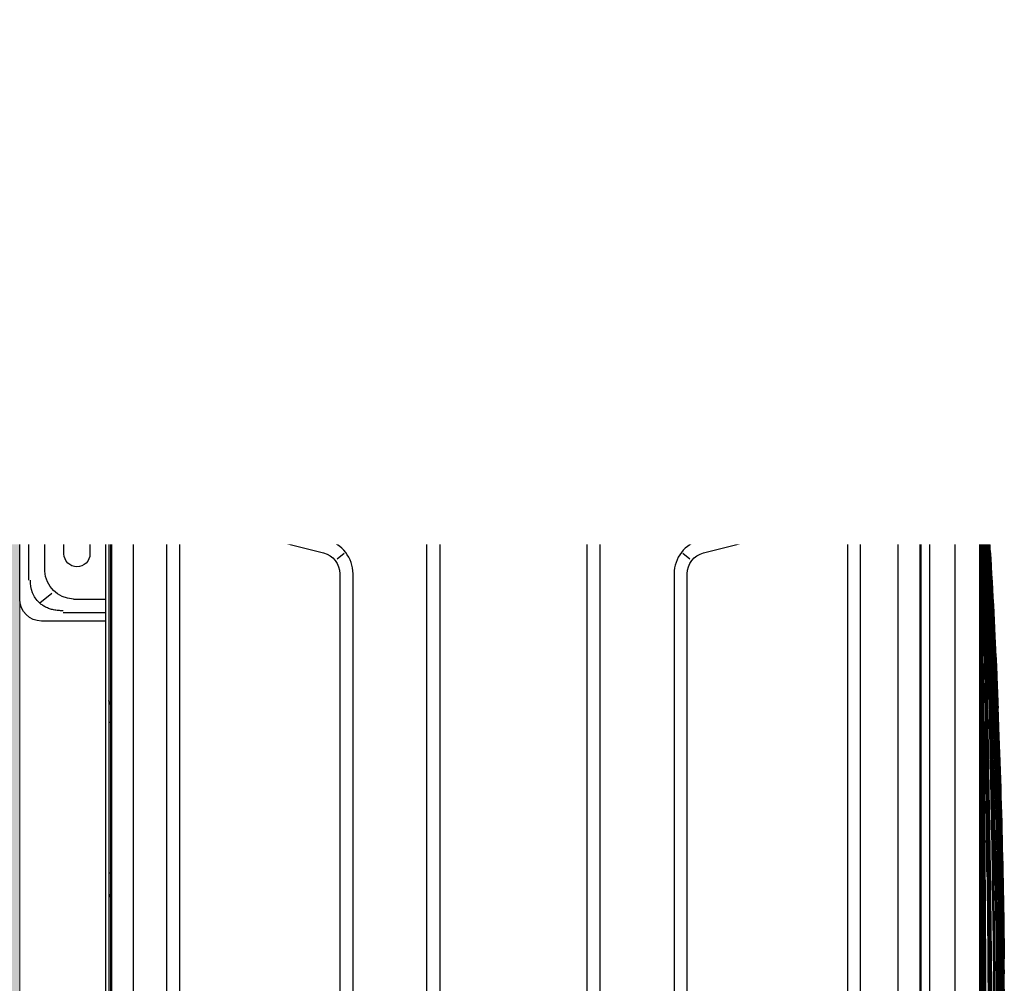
# Model space of a CAD drawing. Header units: millimetres. Extents: x 922208 to 1069538, y -182208 to -99877.
# Tile 207 of 256: x 998867 to 999315, y -161787 to -161348. Entities that reach past the tile are written whole.
import ezdxf

# ---------------------------------------------------------------- set-up
doc = ezdxf.new("R2010")
doc.units = ezdxf.units.MM
doc.header["$MEASUREMENT"] = 0
doc.linetypes.add('HIDDEN', pattern=[20, 10, -10])
doc.layers.add('IS_KLIM_urządzenia', color=3, linetype='Continuous')
for name, color, linetype, lineweight in [('IS_POWRÓT', 5, 'HIDDEN', 30), ('Nowe_220-A Ściany_Nr_pióra__19', 255, 'Continuous', 0), ('Nowe_220-A Ściany_Nr_pióra__27', 7, 'Continuous', 25)]:
    doc.layers.add(name, color=color, linetype=linetype, lineweight=lineweight)
doc.layers.add('Nowe_Adnotacja - Teksty_Nr_pióra__86', color=7, linetype='Continuous', lineweight=20, true_color=0x5555ff)
doc.styles.add('STYL_AUTOMATYCZNY_4', font='times.ttf')

# ---------------------------------------------------------------- blocks, each defined once
blk = doc.blocks.new('parter01')
at = {"layer": 'Nowe_220-A Ściany_Nr_pióra__19', "linetype": 'Continuous', "lineweight": 0}
blk.add_hatch(color=255, dxfattribs=at).paths.add_polyline_path([(998466.55073, -101090.02068), (998466.55073, -106860.02068), (998866.55073, -106860.02068), (998866.55073, -101090.02068)])
at = {"layer": 'Nowe_220-A Ściany_Nr_pióra__27', "color": 7, "linetype": 'Continuous', "lineweight": 0}
blk.add_lwpolyline([(998866.55073, -106860.02068), (998866.55073, -100690.02068)], dxfattribs=at)
blk = doc.blocks.new('G$CE471A013')
at = {"linetype": 'Continuous'}
for p, q in [((-52.435, 41.216), (-57.735, 41.216)), ((-56.811, 40.816), (-53.307, 40.816)), ((-58.735, 40.216), (-58.735, 37.301)), ((-57.87, 40.295), (-57.426, 39.746)), ((-53.717, 40.077), (-56.401, 40.077)), ((-52.692, 39.746), (-52.248, 40.295)), ((-51.435, 37.301), (-51.435, 40.216)), ((-58.291, 37.3), (-58.291, 39.241)), ((-54.497, 39.198), (-55.697, 39.206)), ((-51.827, 39.241), (-51.827, 37.3)), ((-57.694, 38.769), (-57.694, 37.301)), ((-52.424, 37.301), (-52.424, 38.769)), ((-55.697, 38.006), (-54.497, 38.013)), ((-66.606, 37.271), (-63.067, 37.271)), ((-63.256, 37.301), (6.245, 37.301)), ((-63.067, 37.271), (-63.006, 37.271)), ((-68.168, 36.156), (-67.37, 36.954)), ((-66.881, 36.958), (-66.893, 36.986)), ((23.598, 37.069), (-66.48, 37.069)), ((-66.462, 37.035), (-66.435, 37.035)), ((-66.435, 37.034), (-63.211, 37.029)), ((-63.211, 37.029), (-21.491, 37.029)), ((-62.823, 37.151), (6.095, 37.151)), ((-46.818, 37.069), (-46.818, 37.151)), ((-39.955, 37.069), (-39.955, 37.151)), ((-67.244, 36.753), (-67.954, 36.043)), ((-67.906, 36.045), (-67.231, 36.718)), ((-63.222, 36.747), (-63.229, 36.025)), ((-67.906, 36.045), (-67.926, 36.025)), ((-63.231, 34.339), (-63.231, 36.025)), ((-68.16, 35.682), (-68.187, 35.693)), ((-68.485, 4.539), (-68.485, 35.393)), ((-68.27, 35.28), (-68.27, 3.917)), ((-68.237, 35.268), (-68.237, 18.659)), ((-61.773, 34.614), (-63.101, 34.22)), ((-68.528, 33.352), (-68.528, 34.252)), ((-63.275, 34.162), (-64.302, 33.869)), ((-63.22, 34.09), (-63.293, 34.234)), ((-63.128, 34.119), (-62.999, 33.739)), ((-60.791, 34.052), (-60.595, 34.401)), ((-55.564, 34.525), (12.681, 34.525)), ((-69.729, 34.04), (-69.624, 34.041)), ((-69.623, 34.041), (-69.624, 34.041)), ((-69.364, 34.043), (-68.578, 34.051)), ((-68.528, 33.852), (-68.558, 33.852)), ((-62.913, 33.65), (-61.603, 34.039)), ((-56.03, 33.809), (-56.346, 34.056)), ((12.681, 33.925), (-55.564, 33.925)), ((-69.778, 26.937), (-69.778, 33.546)), ((-69.66, 26.936), (-69.662, 33.348)), ((-69.661, 32.97), (-69.661, 33.348)), ((-69.587, 33.547), (-69.586, 32.971)), ((-69.574, 32.977), (-69.574, 33.547)), ((-68.528, 27.182), (-68.528, 33.352)), ((-65.097, 33.248), (-64.718, 32.988)), ((-63.243, 33.54), (-64.111, 33.292)), ((-63.11, 33.418), (-63.11, 29.549)), ((-63.012, 33.616), (-63.073, 33.593)), ((-57.867, 23.986), (-60.377, 33.353)), ((-59.798, 33.508), (-57.288, 24.142)), ((-56.03, 33.329), (-54.542, 27.368)), ((-69.645, 32.97), (-69.661, 32.97)), ((-69.66, 30.52), (-69.661, 32.82)), ((-69.645, 32.82), (-69.661, 32.82)), ((-69.585, 32.971), (-69.58, 32.976)), ((-69.584, 32.97), (-69.584, 32.82)), ((-69.573, 30.526), (-69.574, 32.82)), ((-68.528, 32.97), (-69.514, 32.97)), ((-68.528, 32.819), (-69.514, 32.82)), ((-68.553, 32.977), (-69.28, 32.98)), ((-55.124, 27.223), (-56.612, 33.184)), ((-65.503, 29.549), (-65.503, 32.296)), ((-64.853, 32.296), (-64.853, 29.549)), ((-69.644, 30.52), (-69.66, 30.52)), ((-69.584, 30.521), (-69.579, 30.526)), ((-69.583, 30.519), (-69.583, 30.384)), ((-68.528, 30.519), (-69.513, 30.519)), ((-68.553, 30.526), (-69.279, 30.53)), ((-69.66, 30.384), (-69.644, 30.384)), ((-69.66, 28.083), (-69.66, 30.384)), ((-69.579, 30.378), (-69.584, 30.382)), ((-69.573, 28.084), (-69.573, 30.377)), ((-68.528, 30.384), (-69.513, 30.384)), ((-68.553, 30.377), (-69.279, 30.373)), ((-65.61, 29.549), (-65.426, 29.549)), ((-65.503, 29.112), (-65.503, 29.549)), ((-64.853, 29.549), (-64.853, 29.112)), ((-63.11, 29.549), (-63.11, 7.87)), ((-65.503, 18.659), (-65.503, 29.112)), ((-64.717, 29.112), (-64.95, 29.112)), ((-64.853, 29.112), (-64.853, 18.659)), ((-69.66, 28.083), (-69.644, 28.083)), ((-69.659, 27.933), (-69.644, 27.933)), ((-69.659, 26.936), (-69.659, 27.933)), ((-69.583, 27.932), (-69.578, 27.927)), ((-69.582, 28.084), (-69.582, 27.934)), ((-69.572, 26.937), (-69.573, 27.926)), ((-68.528, 28.084), (-69.513, 28.084)), ((-68.528, 27.934), (-69.513, 27.934)), ((-69.278, 27.923), (-68.553, 27.927)), ((-68.528, 27.182), (-68.528, 26.282)), ((-68.558, 26.632), (-68.528, 26.632)), ((-54.509, 26.429), (-54.262, 26.745)), ((-53.591, 26.625), (10.708, 26.625)), ((-69.621, 26.443), (-69.729, 26.444)), ((-69.729, 26.444), (-69.621, 26.443)), ((-68.578, 26.433), (-69.362, 26.441)), ((-68.578, 26.432), (-69.362, 26.44)), ((10.708, 26.025), (-53.591, 26.025)), ((-56.871, 22.685), (-56.627, 23.003)), ((-21.491, 22.659), (-55.356, 22.659)), ((-21.491, 22.059), (-55.356, 22.059)), ((-68.237, 18.659), (-68.237, 6.47)), ((-65.61, 8.47), (-65.61, 18.659)), ((-64.95, 18.659), (-64.717, 18.659)), ((-64.853, 18.659), (-64.853, 7.87)), ((-21.391, 15.359), (-55.356, 15.359)), ((-56.871, 14.734), (-56.627, 14.416)), ((-21.391, 14.759), (-55.356, 14.759)), ((-60.377, 4.066), (-57.867, 13.432)), ((-57.288, 13.277), (-59.798, 3.911)), ((-53.591, 11.393), (10.708, 11.393)), ((-54.262, 10.674), (-54.509, 10.989)), ((10.708, 10.793), (-53.591, 10.793)), ((-56.612, 4.235), (-55.124, 10.196)), ((-54.542, 10.051), (-56.03, 4.09)), ((-65.503, 7.87), (-65.503, 8.47)), ((-65.61, 7.87), (-65.426, 7.87)), ((-65.503, 5.123), (-65.503, 7.87)), ((-64.853, 7.87), (-64.853, 5.123)), ((-63.11, 7.87), (-63.11, 4.001)), ((-68.237, 6.47), (-68.237, 3.923)), ((-68.27, 4.339), (-68.285, 4.339)), ((-65.097, 4.171), (-64.718, 4.43)), ((-63.243, 3.878), (-64.111, 4.126)), ((-68.257, 3.543), (-68.257, 3.8)), ((-68.245, 3.686), (-68.217, 3.692)), ((-66.99, 3.095), (-67.234, 3.626)), ((-62.999, 3.679), (-63.128, 3.299)), ((-63.012, 3.803), (-63.073, 3.826)), ((-62.913, 3.769), (-61.603, 3.38)), ((-56.346, 3.363), (-56.03, 3.61)), ((-67.63, 1.51), (-68.257, 3.543)), ((-68.172, 3.467), (-67.645, 2.317)), ((-67.621, 2.341), (-68.14, 3.475)), ((-63.226, 3.33), (-63.183, 3.316)), ((-60.791, 3.367), (-60.595, 3.017)), ((-55.564, 3.493), (12.681, 3.493)), ((-63.231, 1.667), (-63.231, 3.08)), ((12.681, 2.893), (-55.564, 2.893)), ((-67.353, 1.978), (-67.373, 1.954)), ((-67.249, 1.476), (-62.642, -0.258)), ((-63.552, 0.74), (-66.539, 1.639)), ((-63.424, 1.025), (-63.272, 1.544)), ((-61.319, 0.514), (-58.196, 1.188)), ((-62.213, 0.335), (-63.453, 0.711)), ((-59.916, 0.514), (-59.916, 0.179)), ((-62.213, 0.335), (-61.199, 0.184)), ((-61.726, 0.155), (-61.717, 0.191)), ((-61.567, 0.144), (18.685, 0.144)), ((-59.916, 0.184), (-61.199, 0.184)), ((-21.391, 0.184), (-59.916, 0.184)), ((-63.27, -1.193), (-62.633, -0.27)), ((-0.517, -0.263), (-62.643, -0.263)), ((-0.367, -1.413), (-63.178, -1.413)), ((-62.054, -2.359), (-62.12, -1.413)), ((-57.042, -2.545), (-61.855, -2.545)), ((-58.757, -2.545), (-58.757, -2.545)), ((-7.032, -2.545), (-57.042, -2.545))]:
    blk.add_line(p, q, dxfattribs=at)
for centre, radius, start, end in [((-57.735, 40.216), 1, 90, 180), ((-52.435, 40.216), 1, 0, 90), ((-55.701, 38.606), 0.6, 89.6384, 270.3616), ((-54.501, 38.606), 0.592, 270.3616, 89.6384), ((-63.256, 37.001), 0.3, 90, 115.8413), ((-63.006, 37.071), 0.2, 0, 90), ((-61.324, 33.099), 0.98, 15, 106.5295), ((-55.564, 33.445), 0.48, 90, 194.0167), ((-53.591, 27.605), 0.98, 194.0166, 270), ((-55.356, 24.659), 2.6, 195, 270), ((-55.356, 12.759), 2.6, 90, 165), ((-53.591, 9.813), 0.98, 90, 165.9834), ((-68.285, 4.539), 0.2, 180, 270), ((-61.324, 4.319), 0.98, 253.4705, 345), ((-55.564, 3.973), 0.48, 165.9833, 270), ((-67.307, 1.142), 0.2, 197.1413, 235.5064), ((-61.855, -2.345), 0.2, 184, 270)]:
    blk.add_arc(centre, radius, start, end, dxfattribs=at)
at = {"linetype": 'Continuous', "extrusion": (0, 0, -1)}
for centre, radius, start, end in [((66.606, 36.191), 1.08, 45, 90), ((67.405, 35.393), 1.08, 0, 45), ((61.324, 33.099), 1.58, 73.4706, 165), ((55.564, 33.445), 1.08, 345.9834, 90), ((53.591, 27.605), 1.58, 270, 345.9834), ((55.356, 24.659), 2, 270, 345), ((55.356, 12.759), 2, 15, 90), ((53.591, 9.813), 1.58, 14.0166, 90), ((55.564, 3.973), 1.08, 270, 14.0166), ((61.324, 4.319), 1.58, 195, 286.5294)]:
    blk.add_arc(centre, radius, start, end, dxfattribs=at)
at = {"linetype": 'Continuous'}
for centre, major_axis, ratio, start_param, end_param in [((-55.906, 38.207), (1.268, -1.569), 0.803018, 2.633487, 3.831894), ((-54.211, 38.207), (-1.268, -1.569), 0.803018, 2.451291, 3.649699), ((-63.067, 37.071), (0, -0.2), 0.831479, 1.570796, 3.141593), ((-47.823, 36.801), (0, 0.35), 0.690452, 6.119579, 6.283185), ((-68.428, 34.252), (0.1, 0), 1, 2.168878, 3.141593), ((-63.025, 33.944), (-1.913, -0.585), 0.178321, 4.710906, 4.798331), ((-62.672, 32.781), (-1.893, -0.646), 0.706819, 4.683881, 4.712375), ((-69.728, 33.99), (-0.05, 0), 1, 5.572775, 6.283185), ((-69.728, 33.99), (-0.05, 0), 1, 4.722432, 5.271942), ((-69.566, 33.543), (0, 0.7), 0.01995, 0.882039, 1.565858), ((-63.755, 32.198), (1.764, 0), 0.995519, 1.850018, 3.141593), ((-63.807, 32.296), (1.046, 0), 0.995519, 1.865841, 3.141593), ((-69.635, 32.971), (0.05, 0.0002), 0.017455, 4.162534, 6.265658), ((-69.383, 32.979), (0.494, 0.002), 0.017455, 4.153807, 4.444433), ((-69.383, 32.829), (0.494, 0.002), 0.017455, 4.153807, 4.444433), ((-69.38, 32.977), (0.2, 0.001), 0.017455, 1.047121, 3.124066), ((-68.578, 32.976), (0.05, 0.0002), 0.017455, 6.283104, 7.330301), ((-69.634, 30.521), (0.05, 0.0002), 0.017455, 4.162534, 6.265658), ((-69.383, 30.528), (0.494, 0.002), 0.017455, 4.153807, 4.444433), ((-69.379, 30.527), (0.2, 0.001), 0.017455, 1.047121, 3.124066), ((-68.578, 30.525), (0.05, 0.0002), 0.017455, 6.283104, 7.330301), ((-69.634, 30.383), (-0.05, 0.0002), 0.017455, 3.15913, 5.262255), ((-69.383, 30.375), (-0.494, 0.002), 0.017455, 4.980355, 5.270981), ((-69.379, 30.377), (-0.2, 0.001), 0.017455, 0.017538, 2.094482), ((-68.578, 30.378), (-0.05, 0.0002), 0.017455, 2.094477, 3.141674), ((-69.633, 27.932), (-0.05, 0.0002), 0.017455, 3.15913, 5.262255), ((-69.382, 28.075), (-0.494, 0.002), 0.017455, 4.980355, 5.270981), ((-69.382, 27.925), (-0.494, 0.002), 0.017455, 4.980355, 5.270981), ((-69.378, 27.926), (-0.2, 0.001), 0.017455, 0.017538, 2.094482), ((-68.578, 27.928), (-0.05, 0.0002), 0.017455, 2.094477, 3.141674), ((-69.728, 26.494), (-0.05, 0), 1, 0, 0.71037), ((-69.728, 26.494), (-0.05, 0), 1, 1.011256, 1.560766), ((-68.578, 26.383), (-0.05, 0), 1, 3.141593, 4.702359), ((-68.428, 26.282), (-0.1, 0), 1, 0, 0.972715), ((-63.863, 5.123), (1.64, 0), 0.995519, 3.141593, 4.441128), ((-63.807, 5.123), (1.046, 0), 0.995519, 3.141593, 4.417344), ((-63.025, 3.474), (-1.913, 0.585), 0.178321, 1.484854, 1.57228), ((-62.672, 4.635), (-1.919, 0.564), 0.705879, 1.540462, 1.56897)]:
    blk.add_ellipse(centre, major_axis=major_axis, ratio=ratio, start_param=start_param, end_param=end_param, dxfattribs=at)
for centre, major_axis, ratio in [((-68.253, 31.674), (0, -0.25), 0.017452), ((-68.253, 8.118), (0, 0.25), 0.017453)]:
    blk.add_ellipse(centre, major_axis=major_axis, ratio=ratio, dxfattribs=at)
for points, knots in [([(-56.811, 40.73), (-56.879, 40.73), (-57.013, 40.729), (-57.207, 40.695), (-57.389, 40.639), (-57.556, 40.558), (-57.708, 40.456), (-57.931, 40.251), (-58.174, 39.848), (-58.197, 39.452), (-58.21, 39.241)], [0, 0, 0, 0, 0.088396, 0.173346, 0.25543, 0.335293, 0.413632, 0.491185, 0.72797, 1, 1, 1, 1]), ([(-51.908, 39.241), (-51.908, 39.315), (-51.908, 39.459), (-51.94, 39.667), (-51.994, 39.861), (-52.07, 40.037), (-52.164, 40.195), (-52.353, 40.428), (-52.729, 40.688), (-53.109, 40.716), (-53.307, 40.73)], [0, 0, 0, 0, 0.095854, 0.186885, 0.2735, 0.35617, 0.435439, 0.51192, 0.746033, 1, 1, 1, 1]), ([(-66.48, 37.069), (-66.537, 37.067), (-66.65, 37.062), (-66.815, 37.021), (-66.972, 36.956), (-67.118, 36.868), (-67.202, 36.791), (-67.244, 36.753)], [0, 0, 0, 0, 0.199971, 0.399955, 0.599953, 0.799968, 1, 1, 1, 1]), ([(-66.462, 37.034), (-66.58, 37.034), (-66.698, 37.016), (-66.918, 36.942), (-67.02, 36.889), (-67.143, 36.798), (-67.174, 36.772), (-67.204, 36.744)], [0, 0, 0, 0, 0.434849, 0.434849, 0.850781, 0.850781, 1, 1, 1, 1]), ([(-63.228, 36.744), (-63.228, 36.769), (-63.227, 36.822), (-63.224, 36.893), (-63.22, 36.964), (-63.215, 37.012), (-63.211, 37.032), (-63.209, 37.034), (-63.208, 37.034)], [0, 0, 0, 0, 0.15377, 0.321137, 0.499606, 0.749362, 0.923428, 1, 1, 1, 1]), ([(-60.124, 37.07), (-60.124, 37.072), (-60.121, 37.095), (-60.115, 37.138), (-60.112, 37.146), (-60.11, 37.151)], [0, 0, 0, 0, 0.03411, 0.430836, 1, 1, 1, 1]), ([(-60.11, 37.151), (-60.089, 37.148), (-60.053, 37.143), (-60.007, 37.11), (-59.984, 37.083), (-59.975, 37.07)], [0, 0, 0, 0, 0.421216, 0.760733, 1, 1, 1, 1]), ([(-56.683, 37.073), (-56.667, 37.09), (-56.616, 37.134), (-56.56, 37.144), (-56.522, 37.151)], [0, 0, 0, 0, 0.322756, 1, 1, 1, 1]), ([(-56.522, 37.151), (-56.525, 37.149), (-56.529, 37.145), (-56.536, 37.119), (-56.539, 37.092), (-56.541, 37.076), (-56.541, 37.073)], [0, 0, 0, 0, 0.364896, 0.677617, 0.93837, 1, 1, 1, 1]), ([(-47.783, 37.146), (-47.752, 37.139), (-47.677, 37.121), (-47.618, 37.07), (-47.584, 37.04)], [0, 0, 0, 0, 0.419101, 1, 1, 1, 1]), ([(-47.74, 37.071), (-47.74, 37.074), (-47.74, 37.077), (-47.741, 37.1), (-47.745, 37.116), (-47.759, 37.135), (-47.766, 37.141), (-47.779, 37.145), (-47.781, 37.146), (-47.783, 37.146)], [0, 0, 0, 0, 0.074579, 0.074579, 0.595541, 0.595541, 0.936378, 0.936378, 1, 1, 1, 1]), ([(-39.051, 37.04), (-39.027, 37.061), (-38.983, 37.101), (-38.911, 37.134), (-38.865, 37.143), (-38.845, 37.147)], [0, 0, 0, 0, 0.405811, 0.73919, 1, 1, 1, 1]), ([(-38.846, 37.147), (-38.859, 37.145), (-38.867, 37.14), (-38.883, 37.125), (-38.888, 37.112), (-38.892, 37.088), (-38.892, 37.079), (-38.892, 37.069)], [0, 0, 0, 0, 0.330097, 0.330097, 0.779008, 0.779008, 1, 1, 1, 1]), ([(-67.954, 36.043), (-67.992, 36.002), (-68.068, 35.918), (-68.156, 35.772), (-68.221, 35.615), (-68.262, 35.449), (-68.267, 35.336), (-68.27, 35.28)], [0, 0, 0, 0, 0.200001, 0.400001, 0.599999, 0.799999, 1, 1, 1, 1]), ([(-63.143, 34.328), (-63.143, 34.329), (-63.143, 34.329), (-63.143, 34.33), (-63.143, 34.331), (-63.143, 34.332), (-63.142, 34.333), (-63.14, 34.336), (-63.138, 34.337), (-63.136, 34.339)], [0, 0, 0, 0, 0.093535, 0.093535, 0.207433, 0.207433, 0.397418, 0.397418, 1, 1, 1, 1]), ([(-69.731, 34.037), (-69.736, 34.037), (-69.744, 34.036), (-69.757, 34.031), (-69.768, 34.021), (-69.773, 34.013), (-69.775, 34.008)], [0, 0, 0, 0, 0.240387, 0.490724, 0.746129, 1, 1, 1, 1]), ([(-69.729, 34.04), (-69.731, 34.037), (-69.736, 34.032), (-69.741, 33.995), (-69.745, 33.949), (-69.749, 33.872), (-69.755, 33.742), (-69.755, 33.61), (-69.755, 33.546)], [0, 0, 0, 0, 0.163877, 0.30578, 0.42579, 0.524061, 0.77284, 1, 1, 1, 1]), ([(-69.662, 33.547), (-69.662, 33.576), (-69.662, 33.635), (-69.66, 33.722), (-69.657, 33.805), (-69.652, 33.897), (-69.645, 33.996), (-69.636, 34.023), (-69.631, 34.038)], [0, 0, 0, 0, 0.113787, 0.231188, 0.353199, 0.480712, 0.706712, 1, 1, 1, 1]), ([(-69.624, 34.041), (-69.611, 34.041), (-69.571, 34.041), (-69.476, 34.042), (-69.42, 34.043), (-69.364, 34.043)], [0, 0, 0, 0, 0.5, 0.5, 1, 1, 1, 1]), ([(-69.364, 34.043), (-69.382, 34.042), (-69.425, 34.04), (-69.489, 34.03), (-69.537, 34.017), (-69.563, 34.005), (-69.571, 33.999), (-69.574, 33.996)], [0, 0, 0, 0, 0.208735, 0.500317, 0.75027, 0.886014, 1, 1, 1, 1]), ([(-69.364, 34.043), (-69.358, 34.041), (-69.346, 34.036), (-69.329, 33.999), (-69.315, 33.953), (-69.299, 33.876), (-69.284, 33.747), (-69.282, 33.611), (-69.28, 33.547)], [0, 0, 0, 0, 0.170313, 0.316827, 0.439664, 0.539052, 0.783475, 1, 1, 1, 1]), ([(-68.553, 33.554), (-68.553, 33.585), (-68.554, 33.65), (-68.555, 33.743), (-68.557, 33.831), (-68.561, 33.927), (-68.57, 34.026), (-68.575, 34.042), (-68.578, 34.051)], [0, 0, 0, 0, 0.110388, 0.22525, 0.346033, 0.473982, 0.692647, 1, 1, 1, 1]), ([(-69.755, 26.937), (-69.755, 26.906), (-69.755, 26.843), (-69.754, 26.75), (-69.751, 26.662), (-69.747, 26.568), (-69.741, 26.47), (-69.733, 26.453), (-69.729, 26.444)], [0, 0, 0, 0, 0.112037, 0.228343, 0.350117, 0.478408, 0.69584, 1, 1, 1, 1]), ([(-69.628, 26.446), (-69.631, 26.452), (-69.636, 26.464), (-69.643, 26.504), (-69.647, 26.552), (-69.653, 26.63), (-69.659, 26.755), (-69.66, 26.877), (-69.66, 26.936)], [0, 0, 0, 0, 0.155708, 0.294413, 0.416247, 0.521413, 0.769796, 1, 1, 1, 1]), ([(-69.66, 26.936), (-69.66, 26.936), (-69.66, 26.936), (-69.66, 26.935), (-69.66, 26.935), (-69.66, 26.935), (-69.66, 26.935), (-69.66, 26.935), (-69.66, 26.935), (-69.66, 26.935), (-69.66, 26.935), (-69.66, 26.935), (-69.66, 26.935), (-69.66, 26.935), (-69.659, 26.935), (-69.659, 26.935), (-69.659, 26.935), (-69.659, 26.935), (-69.659, 26.935), (-69.659, 26.935), (-69.659, 26.936), (-69.659, 26.936), (-69.659, 26.936), (-69.659, 26.936)], [0, 0, 0, 0, 0.260232, 0.260232, 0.390152, 0.390152, 0.455589, 0.455589, 0.478138, 0.478138, 0.494719, 0.494719, 0.511416, 0.511416, 0.530341, 0.530341, 0.56043, 0.56043, 0.637843, 0.637843, 0.878219, 0.878219, 1, 1, 1, 1]), ([(-69.278, 26.937), (-69.278, 26.906), (-69.279, 26.841), (-69.284, 26.748), (-69.291, 26.659), (-69.304, 26.563), (-69.33, 26.465), (-69.35, 26.45), (-69.362, 26.441)], [0, 0, 0, 0, 0.106421, 0.217828, 0.336261, 0.463423, 0.684856, 1, 1, 1, 1]), ([(-68.578, 26.433), (-68.576, 26.435), (-68.573, 26.44), (-68.568, 26.477), (-68.564, 26.523), (-68.558, 26.601), (-68.555, 26.731), (-68.554, 26.866), (-68.553, 26.93)], [0, 0, 0, 0, 0.165725, 0.30897, 0.429832, 0.528492, 0.775962, 1, 1, 1, 1]), ([(-69.775, 26.476), (-69.773, 26.471), (-69.768, 26.463), (-69.757, 26.453), (-69.744, 26.447), (-69.736, 26.446), (-69.731, 26.447)], [0, 0, 0, 0, 0.253869, 0.509276, 0.759614, 1, 1, 1, 1]), ([(-69.572, 26.487), (-69.568, 26.485), (-69.561, 26.479), (-69.534, 26.467), (-69.487, 26.453), (-69.423, 26.443), (-69.38, 26.441), (-69.362, 26.441)], [0, 0, 0, 0, 0.114672, 0.250015, 0.500029, 0.791569, 1, 1, 1, 1]), ([(-69.444, 26.441), (-69.471, 26.442), (-69.497, 26.442), (-69.568, 26.443), (-69.608, 26.443), (-69.621, 26.443)], [0, 0, 0, 0, 0.333624, 0.333624, 1, 1, 1, 1]), ([(-68.485, 4.539), (-68.482, 4.54), (-68.478, 4.542), (-68.441, 4.559), (-68.377, 4.586), (-68.314, 4.615), (-68.274, 4.633), (-68.27, 4.635)], [0, 0, 0, 0, 0.211963, 0.434536, 0.670027, 0.964306, 1, 1, 1, 1]), ([(-68.27, 3.917), (-68.268, 3.865), (-68.263, 3.762), (-68.23, 3.61), (-68.191, 3.514), (-68.172, 3.467)], [0, 0, 0, 0, 0.333328, 0.666661, 1, 1, 1, 1]), ([(-68.139, 3.478), (-68.202, 3.616), (-68.237, 3.769), (-68.237, 3.922), (-68.237, 3.923), (-68.237, 3.923)], [0, 0, 0, 0, 0.999505, 0.999505, 1, 1, 1, 1]), ([(-67.882, 3.629), (-67.905, 3.617), (-67.954, 3.591), (-68.019, 3.555), (-68.083, 3.516), (-68.133, 3.483), (-68.141, 3.477), (-68.144, 3.474)], [0, 0, 0, 0, 0.154479, 0.322184, 0.503043, 0.755741, 1, 1, 1, 1]), ([(-67.234, 3.626), (-67.24, 3.639), (-67.253, 3.665), (-67.285, 3.697), (-67.327, 3.71), (-67.385, 3.713), (-67.442, 3.708), (-67.498, 3.7), (-67.554, 3.692), (-67.624, 3.68), (-67.734, 3.66), (-67.815, 3.644), (-67.869, 3.634)], [0, 0, 0, 0, 0.063444, 0.125641, 0.187787, 0.250691, 0.375621, 0.43817, 0.500642, 0.625445, 0.750334, 1, 1, 1, 1]), ([(-63.143, 3.09), (-63.143, 3.09), (-63.143, 3.09), (-63.143, 3.089), (-63.143, 3.088), (-63.143, 3.087), (-63.142, 3.086), (-63.14, 3.083), (-63.138, 3.081), (-63.136, 3.08)], [0, 0, 0, 0, 0.093535, 0.093535, 0.207433, 0.207433, 0.397418, 0.397418, 1, 1, 1, 1]), ([(-67.645, 2.317), (-67.622, 2.272), (-67.576, 2.182), (-67.483, 2.059), (-67.374, 1.949), (-67.251, 1.857), (-67.117, 1.782), (-67.022, 1.75), (-66.975, 1.733)], [0, 0, 0, 0, 0.164732, 0.332464, 0.501556, 0.670288, 0.836962, 1, 1, 1, 1]), ([(-63.371, 1.611), (-63.853, 1.756), (-64.335, 1.901), (-65.319, 2.197), (-65.821, 2.349), (-66.322, 2.5)], [0, 0, 0, 0, 0.489998, 0.489998, 1, 1, 1, 1]), ([(-66.935, 2.088), (-66.93, 2.086), (-66.924, 2.084), (-66.849, 2.059), (-66.778, 2.037), (-66.635, 1.999), (-66.564, 1.982), (-66.486, 1.966), (-66.482, 1.966), (-66.477, 1.965)], [0, 0, 0, 0, 0.036866, 0.036866, 0.504699, 0.504699, 0.970315, 0.970315, 1, 1, 1, 1]), ([(-66.477, 1.965), (-66.49, 1.918), (-66.502, 1.872), (-66.521, 1.791), (-66.528, 1.754), (-66.538, 1.694), (-66.541, 1.671), (-66.541, 1.644), (-66.539, 1.637), (-66.536, 1.633), (-66.536, 1.633), (-66.535, 1.633)], [0, 0, 0, 0, 0.2609, 0.2609, 0.5218, 0.5218, 0.782701, 0.782701, 0.970671, 0.970671, 1, 1, 1, 1]), ([(-67.498, 1.083), (-67.535, 1.203), (-67.572, 1.322), (-67.616, 1.464), (-67.623, 1.487), (-67.63, 1.51)], [0, 0, 0, 0, 0.83827, 0.83827, 1, 1, 1, 1]), ([(-67.63, 1.51), (-67.63, 1.509), (-67.63, 1.509), (-67.626, 1.499), (-67.616, 1.49), (-67.582, 1.479), (-67.559, 1.476), (-67.503, 1.475), (-67.469, 1.478), (-67.42, 1.485), (-67.406, 1.487), (-67.392, 1.49)], [0, 0, 0, 0, 0.003941, 0.003941, 0.301622, 0.301622, 0.599603, 0.599603, 0.892581, 0.892581, 1, 1, 1, 1]), ([(-67.249, 1.476), (-67.253, 1.478), (-67.257, 1.479), (-67.304, 1.494), (-67.351, 1.499), (-67.392, 1.49)], [0, 0, 0, 0, 0.086433, 0.086433, 1, 1, 1, 1]), ([(-66.975, 1.733), (-66.924, 1.718), (-66.873, 1.702), (-66.618, 1.625), (-66.414, 1.564), (-65.393, 1.255), (-64.576, 1.007), (-63.133, 0.57), (-62.507, 0.38), (-61.881, 0.19)], [0, 0, 0, 0, 0.030057, 0.030057, 0.150285, 0.150285, 0.631198, 0.631198, 1, 1, 1, 1]), ([(-63.352, 1.601), (-63.34, 1.592), (-63.315, 1.572), (-63.263, 1.537), (-63.223, 1.513), (-63.196, 1.497)], [0, 0, 0, 0, 0.24998, 0.499983, 1, 1, 1, 1]), ([(-63.325, 1.671), (-63.294, 1.669), (-63.232, 1.666), (-63.17, 1.665), (-63.139, 1.664)], [0, 0, 0, 0, 0.499978, 1, 1, 1, 1]), ([(-61.71, 1.231), (-61.807, 1.26), (-61.999, 1.319), (-62.288, 1.406), (-62.577, 1.494), (-62.77, 1.552), (-62.905, 1.593), (-62.943, 1.605), (-63.033, 1.632), (-63.085, 1.648), (-63.136, 1.663)], [0, 0, 0, 0, 0.202609, 0.405217, 0.607826, 0.810435, 0.810435, 0.891478, 0.891478, 1, 1, 1, 1]), ([(-63.642, -1.299), (-64.293, -0.958), (-64.934, -0.598), (-66.193, 0.161), (-66.811, 0.559), (-67.416, 0.974)], [0, 0, 0, 0, 0.5, 0.5, 1, 1, 1, 1]), ([(-63.36, 1.017), (-63.366, 1.016), (-63.377, 1.015), (-63.4, 1.019), (-63.428, 1.026), (-63.462, 1.037), (-63.481, 1.05), (-63.491, 1.056)], [0, 0, 0, 0, 0.124243, 0.250098, 0.500245, 0.750313, 1, 1, 1, 1]), ([(-61.881, 0.19), (-61.829, 0.177), (-61.727, 0.15), (-61.62, 0.146), (-61.567, 0.144)], [0, 0, 0, 0, 0.498926, 1, 1, 1, 1]), ([(-62.706, -0.265), (-62.705, -0.265), (-62.704, -0.265), (-62.684, -0.265), (-62.664, -0.265), (-62.644, -0.265)], [0, 0, 0, 0, 0.032778, 0.032778, 1, 1, 1, 1]), ([(-62.644, -0.265), (-62.641, -0.253), (-62.639, -0.241), (-62.637, -0.229), (-62.637, -0.228), (-62.637, -0.228)], [0, 0, 0, 0, 0.960053, 0.960053, 1, 1, 1, 1]), ([(-62.644, -0.265), (-62.622, -0.275), (-62.601, -0.285), (-62.579, -0.295), (-62.578, -0.296), (-62.578, -0.296)], [0, 0, 0, 0, 0.968586, 0.968586, 1, 1, 1, 1]), ([(-63.388, -1.36), (-63.387, -1.357), (-63.385, -1.355), (-63.373, -1.33), (-63.36, -1.303), (-63.334, -1.259), (-63.323, -1.243), (-63.31, -1.227)], [0, 0, 0, 0, 0.07944, 0.07944, 0.676385, 0.676385, 1, 1, 1, 1]), ([(-63.318, -1.212), (-63.321, -1.211), (-63.325, -1.211), (-63.329, -1.211), (-63.329, -1.211), (-63.33, -1.211)], [0, 0, 0, 0, 0.895907, 0.895907, 1, 1, 1, 1]), ([(-63.314, -1.199), (-63.314, -1.2), (-63.314, -1.2), (-63.315, -1.204), (-63.316, -1.208), (-63.318, -1.212)], [0, 0, 0, 0, 0.075095, 0.075095, 1, 1, 1, 1]), ([(-63.318, -1.212), (-63.311, -1.226), (-63.304, -1.24), (-63.296, -1.253), (-63.296, -1.253), (-63.296, -1.254)], [0, 0, 0, 0, 0.958709, 0.958709, 1, 1, 1, 1]), ([(-63.178, -1.413), (-63.178, -1.413), (-63.179, -1.413), (-63.182, -1.413), (-63.184, -1.413), (-63.196, -1.413), (-63.206, -1.413), (-63.275, -1.41), (-63.334, -1.402), (-63.392, -1.39)], [0, 0, 0, 0, 0.008756, 0.008756, 0.040334, 0.040334, 0.177893, 0.177893, 1, 1, 1, 1]), ([(-32.037, -3.261), (-36.938, -3.218), (-41.838, -3.138), (-51.533, -2.903), (-56.327, -2.75), (-61.119, -2.546)], [0, 0, 0, 0, 0.505409, 0.505409, 1, 1, 1, 1]), ([(-61.118, -2.551), (-56.329, -2.844), (-51.536, -3.059), (-41.841, -3.378), (-36.939, -3.481), (-32.037, -3.525)], [0, 0, 0, 0, 0.494599, 0.494599, 1, 1, 1, 1]), ([(-32.037, -3.496), (-36.939, -3.451), (-41.841, -3.35), (-51.536, -3.04), (-56.329, -2.832), (-61.118, -2.551)], [0, 0, 0, 0, 0.505401, 0.505401, 1, 1, 1, 1]), ([(-61.118, -2.551), (-56.329, -2.832), (-51.536, -3.039), (-41.841, -3.349), (-36.939, -3.45), (-32.037, -3.494)], [0, 0, 0, 0, 0.494599, 0.494599, 1, 1, 1, 1]), ([(-32.037, -3.553), (-36.94, -3.512), (-41.841, -3.407), (-51.536, -3.079), (-56.33, -2.856), (-61.118, -2.552)], [0, 0, 0, 0, 0.505401, 0.505401, 1, 1, 1, 1]), ([(-32.037, -3.526), (-36.939, -3.483), (-41.841, -3.38), (-51.536, -3.06), (-56.329, -2.845), (-61.118, -2.552)], [0, 0, 0, 0, 0.505401, 0.505401, 1, 1, 1, 1]), ([(-32.037, -3.6), (-36.94, -3.563), (-41.842, -3.457), (-51.537, -3.114), (-56.33, -2.879), (-61.118, -2.553)], [0, 0, 0, 0, 0.505401, 0.505401, 1, 1, 1, 1]), ([(-32.037, -3.578), (-36.94, -3.538), (-41.842, -3.433), (-51.537, -3.097), (-56.33, -2.868), (-61.118, -2.553)], [0, 0, 0, 0, 0.505401, 0.505401, 1, 1, 1, 1]), ([(-32.037, -3.619), (-36.94, -3.585), (-41.843, -3.48), (-51.538, -3.13), (-56.331, -2.889), (-61.118, -2.554)], [0, 0, 0, 0, 0.505401, 0.505401, 1, 1, 1, 1]), ([(-32.037, -3.39), (-36.939, -3.345), (-41.84, -3.252), (-51.533, -2.975), (-56.326, -2.793), (-61.115, -2.549)], [0, 0, 0, 0, 0.505465, 0.505465, 1, 1, 1, 1]), ([(-61.106, -2.549), (-56.319, -2.779), (-51.53, -2.951), (-41.839, -3.214), (-36.938, -3.303), (-32.037, -3.348)], [0, 0, 0, 0, 0.494375, 0.494375, 1, 1, 1, 1]), ([(-39.382, -3.21), (-41.835, -3.167), (-44.287, -3.114), (-51.511, -2.928), (-56.282, -2.766), (-61.051, -2.55)], [0, 0, 0, 0, 0.339395, 0.339395, 1, 1, 1, 1]), ([(-32.037, -3.111), (-36.937, -3.076), (-41.838, -3.01), (-51.506, -2.824), (-56.274, -2.704), (-61.042, -2.546)], [0, 0, 0, 0, 0.50677, 0.50677, 1, 1, 1, 1]), ([(-32.037, -3.058), (-36.937, -3.025), (-41.837, -2.966), (-51.506, -2.797), (-56.274, -2.688), (-61.041, -2.545)], [0, 0, 0, 0, 0.506778, 0.506778, 1, 1, 1, 1]), ([(-61.021, -2.546), (-56.261, -2.688), (-51.499, -2.795), (-41.837, -2.964), (-36.937, -3.023), (-32.037, -3.056)], [0, 0, 0, 0, 0.492868, 0.492868, 1, 1, 1, 1]), ([(-32.037, -3.349), (-36.938, -3.305), (-41.839, -3.215), (-51.494, -2.953), (-56.248, -2.782), (-61, -2.554)], [0, 0, 0, 0, 0.507485, 0.507485, 1, 1, 1, 1]), ([(-32.037, -3.213), (-36.938, -3.173), (-41.838, -3.097), (-51.488, -2.878), (-56.237, -2.737), (-60.984, -2.551)], [0, 0, 0, 0, 0.507767, 0.507767, 1, 1, 1, 1]), ([(-60.984, -2.551), (-56.237, -2.736), (-51.488, -2.877), (-41.838, -3.095), (-36.938, -3.17), (-32.037, -3.211)], [0, 0, 0, 0, 0.492233, 0.492233, 1, 1, 1, 1]), ([(-60.984, -2.552), (-56.237, -2.752), (-51.488, -2.903), (-41.839, -3.136), (-36.938, -3.216), (-32.037, -3.259)], [0, 0, 0, 0, 0.492233, 0.492233, 1, 1, 1, 1]), ([(-32.037, -2.947), (-34.87, -2.932), (-37.702, -2.91), (-43.368, -2.851), (-46.201, -2.816), (-51.866, -2.73), (-54.699, -2.68), (-58.666, -2.597), (-59.8, -2.572), (-60.934, -2.546)], [0, 0, 0, 0, 0.294057, 0.294057, 0.58814, 0.58814, 0.882227, 0.882227, 1, 1, 1, 1]), ([(-60.894, -2.547), (-58.354, -2.605), (-55.814, -2.657), (-50.519, -2.751), (-47.764, -2.792), (-42.254, -2.862), (-39.498, -2.891), (-35.174, -2.926), (-33.606, -2.936), (-32.037, -2.945)], [0, 0, 0, 0, 0.264103, 0.264103, 0.550513, 0.550513, 0.836923, 0.836923, 1, 1, 1, 1]), ([(-36.523, -3.657), (-37.477, -3.646), (-39.655, -3.612), (-43.056, -3.531), (-46.726, -3.409), (-50.395, -3.252), (-55.081, -3.004), (-58.542, -2.766), (-60.779, -2.585)], [0, 0, 0, 0, 0.11788, 0.269085, 0.420289, 0.571494, 0.722699, 1, 1, 1, 1]), ([(-54.409, -2.619), (-55.794, -2.605), (-57.18, -2.589), (-59.248, -2.563), (-59.931, -2.554), (-60.615, -2.545)], [0, 0, 0, 0, 0.669634, 0.669634, 1, 1, 1, 1]), ([(-60.501, -2.547), (-57.467, -2.586), (-54.433, -2.62), (-49.709, -2.664), (-48.019, -2.679), (-42.949, -2.718), (-39.569, -2.739), (-34.805, -2.76), (-33.421, -2.765), (-32.037, -2.77)], [0, 0, 0, 0, 0.319801, 0.319801, 0.497905, 0.497905, 0.854114, 0.854114, 1, 1, 1, 1]), ([(-32.037, -2.713), (-34.859, -2.706), (-37.681, -2.696), (-41.915, -2.677), (-43.326, -2.67), (-47.56, -2.647), (-50.382, -2.629), (-55.564, -2.59), (-57.923, -2.569), (-60.283, -2.546)], [0, 0, 0, 0, 0.299747, 0.299747, 0.449624, 0.449624, 0.749381, 0.749381, 1, 1, 1, 1]), ([(-60.283, -2.546), (-58.036, -2.568), (-55.79, -2.587), (-52.212, -2.614), (-50.88, -2.623), (-46.883, -2.65), (-44.219, -2.664), (-38.89, -2.689), (-36.225, -2.699), (-33.053, -2.707), (-32.545, -2.709), (-32.037, -2.71)], [0, 0, 0, 0, 0.238571, 0.238571, 0.380065, 0.380065, 0.663055, 0.663055, 0.946044, 0.946044, 1, 1, 1, 1]), ([(-32.037, -3.463), (-36.939, -3.418), (-41.84, -3.319), (-51.147, -3.031), (-55.552, -2.852), (-59.955, -2.614)], [0, 0, 0, 0, 0.526489, 0.526489, 1, 1, 1, 1]), ([(-58.091, -2.545), (-55.347, -2.562), (-52.602, -2.575), (-48.884, -2.591), (-47.911, -2.595), (-44.991, -2.607), (-43.045, -2.613), (-39.152, -2.625), (-37.205, -2.63), (-34.185, -2.636), (-33.111, -2.638), (-32.037, -2.639)], [0, 0, 0, 0, 0.31601, 0.31601, 0.42808, 0.42808, 0.652219, 0.652219, 0.876357, 0.876357, 1, 1, 1, 1]), ([(-32.037, -2.583), (-36.954, -2.579), (-41.87, -2.572), (-49.186, -2.558), (-51.586, -2.553), (-53.986, -2.547)], [0, 0, 0, 0, 0.672022, 0.672022, 1, 1, 1, 1]), ([(-36.416, -3.652), (-40.589, -3.601), (-44.763, -3.485), (-52.262, -3.158), (-55.59, -2.969), (-58.914, -2.726)], [0, 0, 0, 0, 0.556048, 0.556048, 1, 1, 1, 1]), ([(-58.595, -2.749), (-55.376, -2.981), (-52.152, -3.162), (-44.756, -3.484), (-40.581, -3.6), (-36.405, -3.652)], [0, 0, 0, 0, 0.435984, 0.435984, 1, 1, 1, 1]), ([(-58.452, -2.755), (-55.219, -2.983), (-51.984, -3.161), (-44.514, -3.48), (-40.279, -3.596), (-36.043, -3.648)], [0, 0, 0, 0, 0.433408, 0.433408, 1, 1, 1, 1]), ([(-36.066, -3.648), (-40.298, -3.596), (-44.529, -3.48), (-51.964, -3.162), (-55.17, -2.986), (-58.372, -2.761)], [0, 0, 0, 0, 0.568697, 0.568697, 1, 1, 1, 1]), ([(-57.423, -2.786), (-53.865, -2.995), (-50.304, -3.157), (-41.842, -3.456), (-36.94, -3.562), (-32.037, -3.599)], [0, 0, 0, 0, 0.420951, 0.420951, 1, 1, 1, 1]), ([(-56.809, -2.838), (-53.456, -3.04), (-50.1, -3.198), (-41.843, -3.499), (-36.94, -3.605), (-32.037, -3.636)], [0, 0, 0, 0, 0.406561, 0.406561, 1, 1, 1, 1]), ([(-56.729, -2.835), (-53.402, -3.029), (-50.073, -3.182), (-41.843, -3.479), (-36.94, -3.585), (-32.037, -3.619)], [0, 0, 0, 0, 0.40464, 0.40464, 1, 1, 1, 1]), ([(-34.126, -3.648), (-38.681, -3.606), (-43.236, -3.494), (-50.098, -3.221), (-52.408, -3.111), (-54.717, -2.979)], [0, 0, 0, 0, 0.663309, 0.663309, 1, 1, 1, 1]), ([(-35.398, -3.646), (-39.741, -3.597), (-44.084, -3.482), (-50.496, -3.215), (-52.567, -3.113), (-54.638, -2.993)], [0, 0, 0, 0, 0.676819, 0.676819, 1, 1, 1, 1]), ([(-54.636, -3.017), (-52.753, -3.131), (-50.87, -3.228), (-48.481, -3.333), (-47.975, -3.354), (-47.469, -3.374)], [0, 0, 0, 0, 0.788325, 0.788325, 1, 1, 1, 1]), ([(-53.301, -3.067), (-51.669, -3.156), (-50.036, -3.233), (-44.057, -3.482), (-39.707, -3.597), (-35.357, -3.646)], [0, 0, 0, 0, 0.273091, 0.273091, 1, 1, 1, 1]), ([(-51.456, -3.137), (-49.886, -3.212), (-48.315, -3.278), (-41.843, -3.518), (-36.941, -3.623), (-32.037, -3.65)], [0, 0, 0, 0, 0.242783, 0.242783, 1, 1, 1, 1]), ([(-48.23, -3.208), (-47.734, -3.227), (-47.238, -3.245), (-41.842, -3.432), (-36.94, -3.537), (-32.037, -3.577)], [0, 0, 0, 0, 0.091941, 0.091941, 1, 1, 1, 1]), ([(-36.544, -3.604), (-39.945, -3.553), (-43.345, -3.464), (-46.826, -3.335), (-46.909, -3.332), (-46.992, -3.329)], [0, 0, 0, 0, 0.976248, 0.976248, 1, 1, 1, 1])]:
    blk.add_open_spline(points, degree=3, knots=knots, dxfattribs=at)
for points, degree in [([(-67.232, 36.724), (-67.223, 36.733), (-67.214, 36.742), (-67.205, 36.751)], 3), ([(-63.32, 36.7), (-63.289, 36.715), (-63.259, 36.729), (-63.228, 36.744)], 3), ([(-63.228, 36.744), (-63.198, 36.729), (-63.168, 36.714), (-63.138, 36.7)], 3), ([(-66.522, 36.008), (-66.752, 35.779), (-66.981, 35.549), (-67.211, 35.32)], 3), ([(-66.466, 36.031), (-66.488, 36.031), (-66.507, 36.023), (-66.522, 36.008)], 3), ([(-63.326, 36.025), (-64.372, 36.027), (-65.419, 36.029), (-66.466, 36.031)], 3), ([(-63.325, 36.025), (-63.325, 36.025), (-63.325, 36.025), (-63.326, 36.025)], 3), ([(-63.137, 36.025), (-63.2, 36.025), (-63.262, 36.025), (-63.325, 36.025)], 3), ([(-63.137, 36.025), (-63.137, 36.025), (-63.137, 36.025), (-63.136, 36.025)], 3), ([(-21.491, 36.025), (-63.136, 36.025)], 1), ([(-67.211, 35.32), (-67.226, 35.305), (-67.234, 35.287), (-67.234, 35.265)], 3), ([(-63.325, 34.339), (-63.325, 34.317), (-63.322, 34.295), (-63.315, 34.274)], 3), ([(-63.074, 34.136), (-63.074, 34.137), (-63.074, 34.137), (-63.074, 34.137)], 3), ([(-69.778, 33.546), (-69.778, 33.59), (-69.778, 33.676), (-69.778, 33.757), (-69.778, 33.829), (-69.778, 33.891), (-69.778, 33.939), (-69.778, 33.973), (-69.778, 33.99), (-69.778, 33.99)], 2), ([(-69.631, 34.038), (-69.628, 34.039), (-69.626, 34.04), (-69.624, 34.041)], 3), ([(-69.615, 34.04), (-69.625, 34.041)], 1), ([(-69.577, 33.988), (-69.578, 33.983), (-69.58, 33.96), (-69.581, 33.923), (-69.582, 33.873), (-69.583, 33.813), (-69.584, 33.744), (-69.585, 33.668), (-69.585, 33.588), (-69.585, 33.547)], 2), ([(-63.266, 33.645), (-63.214, 33.66), (-63.163, 33.677), (-63.113, 33.696)], 3), ([(-63.052, 33.72), (-63.017, 33.733), (-62.981, 33.746), (-62.944, 33.757)], 3), ([(-69.778, 26.494), (-69.778, 26.494), (-69.778, 26.511), (-69.778, 26.544), (-69.778, 26.593), (-69.778, 26.654), (-69.778, 26.727), (-69.778, 26.808), (-69.778, 26.893), (-69.778, 26.937)], 2), ([(-69.583, 26.936), (-69.583, 26.896), (-69.583, 26.816), (-69.582, 26.74), (-69.581, 26.671), (-69.58, 26.611), (-69.579, 26.561), (-69.577, 26.524), (-69.576, 26.5), (-69.575, 26.496)], 2), ([(-69.621, 26.443), (-69.624, 26.444), (-69.626, 26.445), (-69.628, 26.446)], 3), ([(-67.869, 3.634), (-67.873, 3.633), (-67.878, 3.631), (-67.882, 3.629)], 3), ([(-63.266, 3.774), (-63.214, 3.759), (-63.163, 3.742), (-63.113, 3.722)], 3), ([(-63.052, 3.699), (-63.017, 3.685), (-62.981, 3.673), (-62.944, 3.662)], 3), ([(-68.144, 3.473), (-68.144, 3.473), (-68.144, 3.473), (-68.144, 3.474)], 3), ([(-63.325, 3.08), (-63.325, 3.101), (-63.322, 3.123), (-63.315, 3.144)], 3), ([(-63.074, 3.282), (-63.074, 3.282), (-63.074, 3.282), (-63.074, 3.282)], 3), ([(-66.322, 2.5), (-66.608, 2.594), (-66.864, 2.821), (-66.99, 3.095)], 3), ([(-66.477, 1.965), (-66.428, 2.14), (-66.376, 2.319), (-66.322, 2.5)], 3), ([(-66.477, 1.965), (-66.477, 1.965)], 1), ([(-66.535, 1.633), (-66.676, 1.675), (-66.816, 1.717), (-66.955, 1.758)], 3), ([(-63.352, 1.601), (-63.358, 1.606), (-63.364, 1.609), (-63.371, 1.611)], 3), ([(-63.284, 1.551), (-63.258, 1.585), (-63.242, 1.625), (-63.235, 1.667)], 3), ([(-63.136, 1.663), (-63.137, 1.664), (-63.138, 1.664), (-63.139, 1.664)], 3), ([(-67.416, 0.974), (-67.419, 0.976), (-67.421, 0.977), (-67.421, 0.977)], 3), ([(-63.491, 1.056), (-63.496, 1.061), (-63.501, 1.066), (-63.506, 1.07)], 3), ([(-63.34, 1.02), (-63.346, 1.019), (-63.353, 1.018), (-63.36, 1.017)], 3), ([(-21.391, 1.188), (-34.734, 1.188), (-48.077, 1.188), (-61.42, 1.188)], 3), ([(-63.548, 0.733), (-63.517, 0.724), (-63.486, 0.715), (-63.454, 0.705)], 3), ([(-63.392, -1.39), (-63.48, -1.37), (-63.564, -1.34), (-63.642, -1.299)], 3), ([(-60.984, -2.557), (-61.029, -2.554), (-61.074, -2.552), (-61.119, -2.549)], 3), ([(-61.119, -2.549), (-60.758, -2.569), (-60.398, -2.588), (-60.038, -2.606)], 3), ([(-61.118, -2.552), (-61.073, -2.555), (-61.028, -2.558), (-60.983, -2.561)], 3), ([(-61.118, -2.553), (-61.073, -2.556), (-61.028, -2.559), (-60.983, -2.562)], 3), ([(-61.117, -2.549), (-61.073, -2.551), (-61.029, -2.553), (-60.985, -2.555)], 3), ([(-61.052, -2.55), (-61.052, -2.55), (-61.052, -2.55)], 2), ([(-61.05, -2.559), (-61.05, -2.559), (-61.05, -2.559)], 2), ([(-56.489, -2.858), (-58.01, -2.768), (-59.53, -2.669), (-61.05, -2.559)], 3), ([(-61.05, -2.56), (-61.05, -2.56), (-61.05, -2.56)], 2), ([(-58.451, -2.742), (-59.317, -2.684), (-60.184, -2.624), (-61.05, -2.56)], 3), ([(-32.037, -3.003), (-41.686, -2.945), (-51.334, -2.803), (-60.98, -2.546)], 3), ([(-32.037, -2.832), (-41.595, -2.794), (-51.153, -2.706), (-60.71, -2.546)], 3), ([(-59.949, -2.614), (-59.446, -2.642), (-58.942, -2.668), (-58.439, -2.693)], 3), ([(-56.364, -2.556), (-56.965, -2.553), (-57.566, -2.549), (-58.167, -2.545)], 3), ([(-32.037, -2.642), (-35.976, -2.636), (-39.916, -2.626), (-43.855, -2.612)], 3), ([(-58.107, -2.774), (-56.601, -2.877), (-55.093, -2.969), (-53.585, -3.052)], 3), ([(-57.894, -2.783), (-56.895, -2.849), (-55.896, -2.911), (-54.896, -2.968)], 3), ([(-56.751, -2.85), (-57.061, -2.831), (-57.37, -2.812), (-57.679, -2.792)], 3), ([(-48.033, -3.288), (-49.878, -3.215), (-51.724, -3.13), (-53.569, -3.032)], 3), ([(-50.065, -3.188), (-51.204, -3.139), (-52.344, -3.084), (-53.483, -3.025)], 3), ([(-39.789, -2.869), (-42.145, -2.844), (-44.502, -2.813), (-46.859, -2.776)], 3), ([(-36.888, -3.582), (-40.167, -3.529), (-43.445, -3.442), (-46.721, -3.323)], 3), ([(-41.256, -3.247), (-38.183, -3.313), (-35.11, -3.36), (-32.037, -3.388)], 3), ([(-40.922, -3.533), (-38.628, -3.589), (-36.333, -3.627), (-34.038, -3.648)], 3), ([(-39.963, -3.342), (-37.321, -3.397), (-34.679, -3.437), (-32.037, -3.462)], 3), ([(-37.196, -3.36), (-35.477, -3.388), (-33.757, -3.41), (-32.037, -3.426)], 3), ([(-36.523, -3.657), (-36.523, -3.657), (-36.523, -3.657), (-36.523, -3.657)], 3), ([(-36.416, -3.652), (-36.412, -3.652), (-36.409, -3.652), (-36.405, -3.652)], 3), ([(-36.066, -3.648), (-36.058, -3.648), (-36.051, -3.648), (-36.043, -3.648)], 3), ([(-35.398, -3.646), (-35.384, -3.646), (-35.371, -3.646), (-35.357, -3.646)], 3)]:
    blk.add_open_spline(points, degree=degree, dxfattribs=at)
for points, weights, degree in [([(-68.242, 18.659), (-68.237, 18.659), (-67.953, 18.659)], [1, 0.828621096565, 1], 2), ([(-61.42, 1.188), (-61.519, 1.188), (-61.616, 1.202), (-61.71, 1.231)], [1, 0.992787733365, 0.992787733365, 1], 3)]:
    blk.add_rational_spline(points, weights, degree=degree, dxfattribs=at)

msp = doc.modelspace()

# ---------------------------------------------------------------- block references
at = {"layer": 'IS_POWRÓT', "color": 27, "linetype": 'ByBlock', "lineweight": 30}
msp.add_blockref('parter01', (0, -59685.16), dxfattribs=at)

# ---------------------------------------------------------------- next in the draw order: block references
at = {"layer": 'IS_KLIM_urządzenia', "xscale": -10, "yscale": 10, "zscale": 10, "rotation": 90.00000000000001}
msp.add_blockref('G$CE471A013', (999278.71, -162135.97), dxfattribs=at)

# ---------------------------------------------------------------- next in the draw order: texts
at = {"layer": 'Nowe_Adnotacja - Teksty_Nr_pióra__86', "color": 173, "linetype": 'Continuous', "lineweight": 20, "true_color": 0x5555ff, "insert": (999203.56, -160836.61), "char_height": 500, "attachment_point": 2, "style": 'STYL_AUTOMATYCZNY_4', "bg_fill": 2}
msp.add_mtext('\\pxqc;\\A1;\\fArial|b0|i1|c238|p0;4', dxfattribs=at)

doc.saveas('drawing.dxf')
